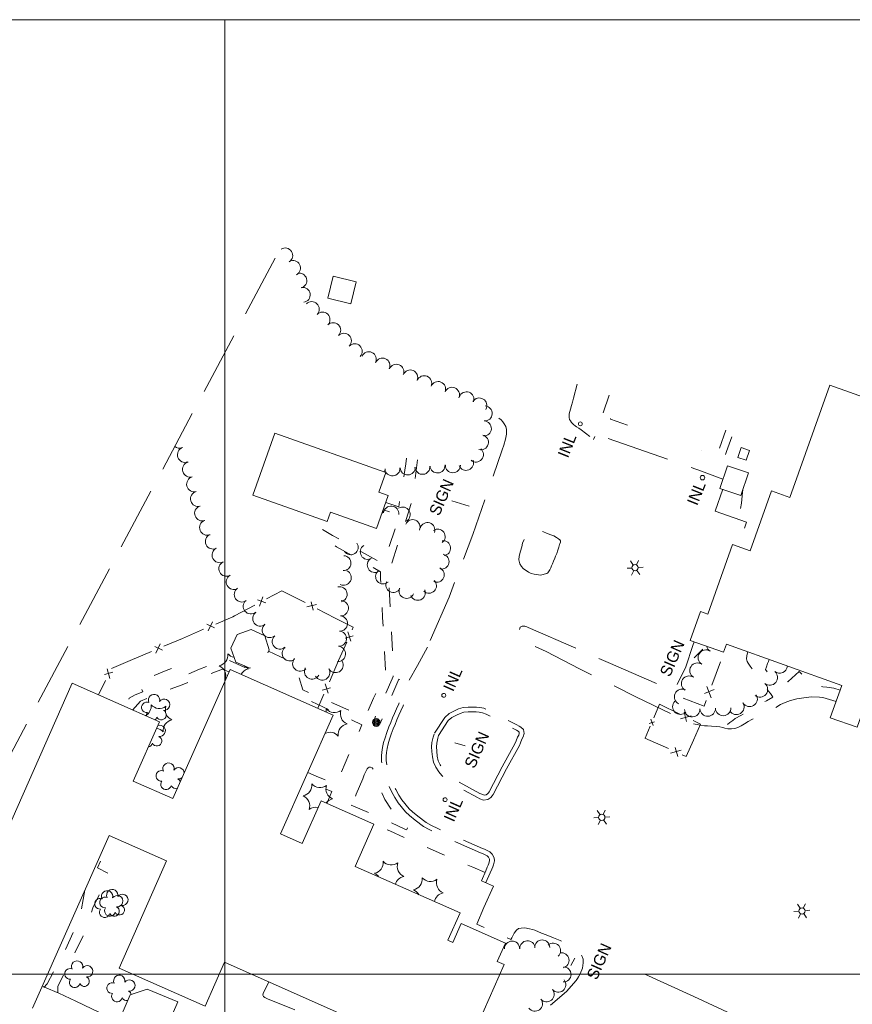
# Model space of a CAD drawing. Header units: feet. Extents: x 386237 to 388503, y 96958 to 98533.
# Tile 10 of 15: x 386893 to 387329, y 97984 to 98500. Entities that reach past the tile are written whole.
import ezdxf
from ezdxf.enums import TextEntityAlignment as Align

# ---------------------------------------------------------------- set-up
doc = ezdxf.new("R2010")
doc.units = ezdxf.units.FT
doc.header["$MEASUREMENT"] = 0
doc.linetypes.add('DGN Style 3', pattern=[46.134438, 32.95317, -13.181268])
doc.linetypes.add('DGN Style 5', pattern=[23.067219, 9.885951, -13.181268])
for name, color, linetype, lineweight in [('E_DWY', 3, 'DGN Style 3', 0), ('E_LAND_Vegetation', 20, 'Continuous', 0), ('E_MAP_GridLines', 150, 'Continuous', 0), ('E_MAP_Limits', 20, 'DGN Style 3', 0), ('E_MISCPROP', 43, 'Continuous', 0), ('E_MISCPROP_HvyDash', 230, 'DGN Style 3', 13), ('E_MISCPROP_HvyLine', 230, 'Continuous', 13), ('E_MISCPROP_Railing', 43, 'Continuous', 0), ('E_PATH_Sidewalk', 3, 'DGN Style 5', 0)]:
    doc.layers.add(name, color=color, linetype=linetype, lineweight=lineweight)
doc.styles.add('Style-IGR_FONT_0', font='IGR_FONT_0.shx')

# ---------------------------------------------------------------- blocks, each defined once
blk = doc.blocks.new('INL_8')
at = {"layer": 'E_MISCPROP_Railing', "color": 43, "linetype": 'Continuous', "lineweight": 0, "style": 'Style-IGR_FONT_0'}
blk.add_text('INL', height=6, rotation=0.0001, dxfattribs=at).set_placement((-5.74, -3.01))
blk = doc.blocks.new('SIGN')
at = {"layer": 'E_MISCPROP', "color": 1, "linetype": 'Continuous', "lineweight": 0, "style": 'Style-IGR_FONT_0'}
blk.add_text('SIGN', height=6, rotation=0.0001, dxfattribs=at).set_placement((-9.61, -0.01), align=Align.MIDDLE_LEFT)
blk = doc.blocks.new('POLE_1')
at = {"layer": 'E_MISCPROP', "color": 1, "linetype": 'Continuous', "lineweight": 0}
for centre, radius in [((-0.01, 0.02), 2.02), ((-0.01, 0.03), 1.52), ((0, -0.01), 1.01), ((0, 0), 0.502)]:
    blk.add_circle(centre, radius, dxfattribs=at)
blk = doc.blocks.new('LTP')
at = {"layer": 'E_MISCPROP', "color": 1, "linetype": 'Continuous', "lineweight": 0}
for p, q in [((-1.63, 0.07), (-4.24, 0.14)), ((-0.8, 1.43), (-2, 3.73)), ((0.9, 1.42), (2.27, 3.65)), ((-0.88, -1.42), (-2.24, -3.61)), ((0.76, -1.47), (2, -3.65)), ((1.64, -0.02), (4.16, -0.09))]:
    blk.add_line(p, q, dxfattribs=at)
blk.add_circle((0, 0), 1.64, dxfattribs=at)
blk = doc.blocks.new('SIGN_2')
at = {"layer": 'E_MISCPROP', "color": 1, "linetype": 'Continuous', "lineweight": 0, "style": 'Style-IGR_FONT_0'}
blk.add_text('SIGN', height=6, rotation=0.0001, dxfattribs=at).set_placement((-9.61, -0.01), align=Align.MIDDLE_LEFT)
blk = doc.blocks.new('INL_9')
at = {"layer": 'E_MISCPROP_Railing', "color": 43, "linetype": 'Continuous', "lineweight": 0, "style": 'Style-IGR_FONT_0'}
blk.add_text('INL', height=6, rotation=0.0001, dxfattribs=at).set_placement((-5.74, -3.01))
blk = doc.blocks.new('TREE')
at = {"layer": 'E_LAND_Vegetation', "color": 94, "linetype": 'Continuous', "lineweight": 0}
for centre, radius, start, end in [((-1.47, 4.28), 2.78, 1.3946, 209.1676), ((3.57, 2.42), 2.97, 278.4237, 139.6576), ((-4.47, 0.2), 2.78, 78.0716, 279.0827), ((-2.01, -4.2), 2.61, 140.7798, 358.7124), ((3.46, -3.43), 2.97, 196.0745, 79.0478)]:
    blk.add_arc(centre, radius, start, end, dxfattribs=at)
blk = doc.blocks.new('SIGN_8')
at = {"layer": 'E_MISCPROP', "color": 1, "linetype": 'Continuous', "lineweight": 0, "style": 'Style-IGR_FONT_0'}
blk.add_text('SIGN', height=6, rotation=0.0001, dxfattribs=at).set_placement((-9.6, -0.01), align=Align.MIDDLE_LEFT)

msp = doc.modelspace()

# ---------------------------------------------------------------- linework, layer by layer
at = {"layer": 'E_DWY', "color": 2, "linetype": 'DGN Style 3', "lineweight": 0, "flags": 128}
for points in [[(387184.85, 98308.98), (387182.84, 98301.77), (387182.27, 98299.6), (387181.78, 98297.86), (387181.26, 98296), (387180.9, 98294.74), (387180.66, 98293.45), (387180.58, 98292.44), (387180.6, 98291.55), (387180.84, 98290.58), (387181.29, 98289.75), (387181.9, 98288.99), (387182.83, 98287.9), (387183.69, 98287.18), (387184.39, 98286.69), (387185.62, 98285.94), (387186.91, 98285.04), (387193.65, 98279.8), (387197.76, 98278.11), (387198.8, 98281.42), (387249.94, 98263.41), (387261.22, 98259.23)], [(387143.69, 98291.28), (387144.94, 98290.28), (387145.86, 98289.29), (387146.6, 98288.25), (387147.33, 98286.83), (387147.69, 98285.31), (387147.68, 98282.92), (387147.17, 98280.28), (387146.27, 98277.03), (387145.53, 98274.71), (387130.15, 98230.2), (387117.65, 98197.41), (387106.34, 98171.31)], [(387261.09, 98253.96), (387257.15, 98242.58), (387273.6, 98236.82), (387269.04, 98223.99)], [(387165.6, 98208.97), (387168.95, 98209.77), (387169.49, 98210.26), (387170.43, 98211.81), (387170.97, 98212.83), (387171.39, 98213.79), (387171.86, 98214.9), (387172.43, 98216.36), (387173.03, 98217.8), (387173.48, 98218.87), (387174.06, 98220.39), (387174.65, 98222), (387175.14, 98223.66), (387175.56, 98224.96), (387175.74, 98225.42), (387176.04, 98226.29), (387175.98, 98226.9), (387175.66, 98227.43), (387175.03, 98228.06), (387174.03, 98228.73), (387172.58, 98229.53), (387171.03, 98230.19), (387168.69, 98231.06), (387167.09, 98231.69), (387166.02, 98232.13), (387164.76, 98232.66), (387163.74, 98233.06), (387162.53, 98233.47), (387161.73, 98233.55), (387161.12, 98233.41), (387160.38, 98233.11), (387159.82, 98232.73), (387159.35, 98232.26), (387158.94, 98231.76), (387156.08, 98225.67)], [(387156.08, 98225.67), (387155.71, 98223.86), (387155.07, 98221.51), (387154.45, 98218.96), (387154.24, 98217.09), (387154.75, 98214.97), (387155.61, 98213.6), (387156.44, 98212.55), (387159.27, 98210.5), (387160.59, 98209.91), (387162.24, 98209.44), (387165.6, 98208.97)], [(387320.5, 98142.83), (387313.54, 98144.86), (387311.77, 98144.97), (387307.49, 98145.22), (387303.57, 98144.73), (387299.95, 98144.18), (387296.66, 98143.25), (387293.91, 98142.24), (387291.42, 98141.22), (387288.89, 98139.54), (387286.36, 98138.25), (387283.7, 98136.85), (387281.07, 98135.79), (387278.58, 98134.52), (387276.44, 98133.38), (387274.4, 98132.26), (387272.56, 98131.06), (387270.7, 98130.03), (387269.02, 98129.19), (387267.47, 98128.66), (387265.64, 98128.45), (387264.24, 98128.5), (387263.73, 98128.49), (387262.29, 98128.78), (387261.11, 98129.14), (387259.64, 98129.57), (387257.65, 98129.73), (387255.26, 98129.9), (387253.2, 98130.09), (387251.56, 98130.12), (387249.21, 98130.3), (387247.66, 98130.66), (387246.58, 98130.88), (387245.04, 98131.29), (387244.27, 98131.51), (387215.6, 98145.26), (387186.03, 98159.91), (387168.6, 98168.92), (387160.7, 98172.58), (387157.38, 98174.48), (387155.81, 98175.93), (387155, 98177.49), (387154.57, 98178.61), (387154.46, 98180.31), (387154.91, 98181.77), (387156.02, 98182.27), (387157.36, 98182.18), (387158.36, 98181.83), (387159.12, 98181.55), (387201.12, 98163.18), (387227.36, 98151.72), (387235.58, 98148.96), (387236.14, 98149.3), (387236.57, 98150.3), (387241.75, 98161.02), (387245.42, 98172.11), (387246.19, 98174.04)], [(387106.34, 98171.31), (387101, 98161.61), (387096.69, 98153.9)], [(387134.56, 98048.9), (387136.84, 98053.98), (387137.67, 98055.9), (387138.19, 98057.11), (387138.55, 98057.99), (387138.91, 98059.48), (387138.84, 98060.13), (387138.26, 98061.27), (387137.57, 98061.95), (387136.53, 98062.47), (387135.2, 98063.06), (387134.14, 98063.52), (387122.54, 98068.6), (387110.61, 98073.97), (387107.28, 98075.64), (387104.27, 98077.37), (387099.81, 98080.64), (387096.82, 98083), (387094.8, 98084.91), (387090.88, 98089.73), (387089.13, 98092.52), (387087.46, 98095.58), (387085.65, 98099.27), (387084.36, 98102.53), (387083.41, 98105.36), (387082.77, 98108.47), (387082.22, 98111.54), (387082.15, 98114.23), (387082.32, 98116.31), (387082.72, 98118.67), (387083.29, 98121.25), (387084.07, 98123.77), (387084.96, 98126.48), (387086.06, 98129.47), (387087.04, 98131.74), (387088.03, 98134.21), (387089.02, 98136.55), (387090.13, 98138.99), (387091.22, 98141.48), (387092.2, 98143.69), (387093.37, 98146.13), (387094.43, 98148.57), (387095.72, 98151.61), (387096.69, 98153.9)], [(387136.85, 98047.88), (387139.12, 98052.97), (387139.97, 98054.91), (387140.5, 98056.14), (387140.94, 98057.22), (387141.44, 98059.32), (387141.28, 98060.84), (387140.3, 98062.77), (387139.04, 98064), (387137.6, 98064.73), (387136.2, 98065.35), (387135.15, 98065.81), (387123.55, 98070.88), (387111.68, 98076.23), (387108.46, 98077.84), (387105.63, 98079.47), (387101.33, 98082.63), (387098.46, 98084.9), (387096.64, 98086.62), (387092.91, 98091.19), (387091.29, 98093.78), (387089.67, 98096.73), (387087.94, 98100.28), (387086.71, 98103.39), (387085.83, 98106.01), (387085.22, 98108.94), (387084.72, 98111.8), (387084.65, 98114.16), (387084.8, 98116), (387085.17, 98118.19), (387085.71, 98120.61), (387086.46, 98123), (387087.32, 98125.66), (387088.38, 98128.53), (387089.35, 98130.78), (387090.34, 98133.26), (387091.31, 98135.55), (387092.41, 98137.97), (387093.51, 98140.47), (387094.47, 98142.64), (387095.64, 98145.09), (387096.73, 98147.58), (387098.02, 98150.64), (387098.99, 98152.93)], [(387110.05, 98126.25), (387115.33, 98134.43), (387117.62, 98136.49), (387120.46, 98137.91), (387122.6, 98138.89), (387124.98, 98139.63), (387127.6, 98139.83), (387129.67, 98139.87), (387131.93, 98139.86), (387133.79, 98139.63), (387135.87, 98139.24), (387138.1, 98138.42), (387139.97, 98137.45), (387153.14, 98130.5), (387154.31, 98129.87), (387155.32, 98129.26), (387156.64, 98128.06), (387157, 98125.94), (387156.5, 98124.21), (387155.86, 98123), (387155.12, 98121.16), (387154.53, 98119.79), (387147.73, 98107.42)], [(387112.16, 98124.9), (387117.25, 98132.8), (387119.04, 98134.4), (387121.54, 98135.65), (387123.5, 98136.55), (387125.45, 98137.16), (387127.72, 98137.33), (387129.69, 98137.37), (387131.77, 98137.36), (387133.41, 98137.16), (387135.21, 98136.82), (387137.09, 98136.13), (387138.82, 98135.24), (387151.96, 98128.3), (387153.07, 98127.7), (387153.82, 98127.25), (387154.32, 98126.79), (387154.44, 98126.09), (387154.17, 98125.15), (387153.59, 98124.05), (387152.81, 98122.12), (387152.28, 98120.89), (387145.54, 98108.62)], [(387147.76, 98107.47), (387140.79, 98094.11), (387140.23, 98093.35), (387139.55, 98092.5), (387137.98, 98091.44), (387135.71, 98091.07), (387133.8, 98091.86), (387132.61, 98092.42), (387120.71, 98098.85), (387115.46, 98102.36), (387113.83, 98103.99), (387112.22, 98105.88), (387110.73, 98108.45), (387109.5, 98110.92), (387108.95, 98113.74), (387108.65, 98116.61), (387108.5, 98118.96), (387108.68, 98121.37), (387109.31, 98124.18), (387109.77, 98125.65)], [(387145.54, 98108.62), (387138.66, 98095.44), (387138.24, 98094.87), (387137.84, 98094.36), (387137.04, 98093.82), (387136.01, 98093.65), (387134.81, 98094.15), (387133.74, 98094.66), (387122, 98101), (387117.05, 98104.3), (387115.67, 98105.69), (387114.27, 98107.33), (387112.94, 98109.63), (387111.89, 98111.73), (387111.43, 98114.11), (387111.14, 98116.83), (387111, 98118.95), (387111.16, 98121), (387111.73, 98123.53), (387112.16, 98124.9)], [(387134.66, 98048.86), (387140.93, 98046.11), (387135.83, 98034.84), (387132.19, 98026.08), (387150, 98018.13), (387150.47, 98018.99), (387151.82, 98021.38), (387152.98, 98023.01), (387154.03, 98023.83), (387155.47, 98024.07), (387157.31, 98024.14), (387159.72, 98023.72), (387161.39, 98023.32), (387162.58, 98023.01), (387166.15, 98021.43), (387168.62, 98020.48), (387172.46, 98018.95), (387175.92, 98017.48), (387178.93, 98016.24), (387182.32, 98014.67), (387184.32, 98013.46), (387185.87, 98011.76), (387187.38, 98009.26), (387187.9, 98007.77), (387187.95, 98005.79), (387187.53, 98003.03), (387186.3, 98000.02), (387185.52, 97998.59), (387184.98, 97997.73), (387184.2, 97996.61), (387179.2, 97990.81), (387159.24, 97973.63), (387153.2, 97968.33), (387146.67, 97963.73), (387137.67, 97957.53), (387128.67, 97951.67), (387126.03, 97950.39), (387124.55, 97950), (387122.76, 97949.5), (387120.81, 97949.19), (387119.43, 97949.18), (387118.49, 97949.22), (387117.03, 97949.19), (387114.5, 97949.57), (387112.22, 97950.03), (387111.22, 97950.39), (387110.28, 97950.61), (387109.41, 97950.89), (387108.1, 97951.24), (387107.43, 97951.46), (387067.14, 97968.74), (387022.53, 97987.08), (387021.14, 97987.7), (387020.39, 97988.27), (387020.09, 97988.97), (387020.2, 97989.81), (387023.08, 97995.87)], [(386904.48, 97993.67), (386905.59, 97993.19), (386913.03, 97989.92), (386921.89, 97985.76), (386930.32, 97981.74), (386935.1, 97979.63), (386936.21, 97979.12), (386937.48, 97978.5), (386944.44, 97975.25)]]:
    msp.add_lwpolyline(points, dxfattribs=at)
at = {"layer": 'E_LAND_Vegetation', "color": 94, "linetype": 'Continuous', "lineweight": 0}
for centre, radius, start, end in [((387031.72, 98376.45), 3.94, 302.0237, 122.0083), ((387035.81, 98369.89), 3.94, 297.7518, 117.7365), ((387039.14, 98363.28), 3.94, 284.6967, 104.6813), ((387040.89, 98355.84), 3.94, 278.0475, 98.0322), ((387045.63, 98348.38), 3.94, 315.5177, 135.5024), ((387051.26, 98342.85), 3.94, 315.5177, 135.5024), ((387056.89, 98337.32), 3.94, 315.5177, 135.5024), ((387062.52, 98331.79), 3.94, 315.5177, 135.5024), ((387068.14, 98326.26), 3.94, 315.5177, 135.5024), ((387075.56, 98322.09), 3.94, 335.1177, 155.1024), ((387082.73, 98318.78), 3.94, 335.3012, 155.2859), ((387090.01, 98315.55), 3.94, 337.4843, 157.469), ((387097.3, 98312.53), 3.94, 337.4843, 157.469), ((387104.59, 98309.51), 3.94, 337.4843, 157.469), ((387111.87, 98306.49), 3.94, 337.4843, 157.469), ((387119.16, 98303.46), 3.94, 337.4843, 157.469), ((387126.76, 98301.1), 3.94, 339.8746, 159.8592), ((387133.49, 98297.88), 3.94, 328.9263, 148.911), ((387136.32, 98293.71), 3.94, 266.7515, 86.7362), ((387135.87, 98285.83), 3.94, 266.7515, 86.7362), ((387134.34, 98278.59), 3.94, 254.273, 74.2577), ((386976.17, 98279.54), 4, 233.5106, 292.6822), ((386979.25, 98272.07), 4, 110.2486, 290.2333), ((387131.69, 98272.18), 3.94, 229.891, 49.8757), ((386981.9, 98264.37), 4, 106.3265, 286.3112), ((387126.56, 98267.79), 3.94, 200.9588, 20.9435), ((387080.13, 98264.27), 3.94, 341.3786, 4.0035), ((387087.98, 98264.91), 3.94, 184.5001, 4.4848), ((387095.92, 98265.39), 3.94, 182.4053, 2.3899), ((387103.69, 98265.73), 3.94, 185.697, 5.6816), ((387111.59, 98266.43), 3.94, 184.2228, 4.2075), ((387119.63, 98266.54), 3.94, 179.9407, 359.9253), ((386984.06, 98256.62), 4, 104.8523, 284.837), ((386986.13, 98248.94), 4, 105.891, 285.8757), ((386988.26, 98241.42), 4, 110.7895, 290.7742), ((387078.94, 98242.95), 4, 338.8313, 355.4893), ((387087.28, 98241.19), 4, 353.9117, 173.8964), ((387093.24, 98240.69), 4, 300.6656, 120.6503), ((386990.87, 98233.88), 4, 111.3972, 291.3819), ((387098.52, 98234.15), 3.91, 337.2003, 157.185), ((387106.29, 98232.6), 3.91, 341.4984, 161.4831), ((387111.67, 98229.2), 3.91, 305.4067, 125.3914), ((386993.86, 98226.66), 4, 116.1302, 296.1149), ((387114.53, 98223.13), 3.91, 277.0043, 96.989), ((386997.38, 98219.5), 4, 116.6562, 296.6408), ((387066.07, 98223.59), 3.91, 214.0192, 34.0039), ((387074.99, 98221.15), 3.91, 121.4417, 301.4263), ((387000.97, 98212.36), 4, 116.6561, 296.6408), ((387062.28, 98215.27), 3.91, 267.1395, 87.1242), ((387078.66, 98214.27), 3.91, 121.6993, 301.6839), ((387113.74, 98216.1), 3.91, 257.7997, 77.7843), ((387062.36, 98207.68), 4, 243.7157, 63.7004), ((387083.03, 98208.26), 3.91, 131.8512, 311.8358), ((387111.21, 98209.17), 3.91, 245.8016, 65.7863), ((387004.8, 98205.45), 4, 119.2068, 299.1915), ((387088.39, 98203.81), 3.91, 152.4304, 332.4151), ((387107.12, 98203.44), 3.91, 225.9086, 45.8933), ((387009.04, 98198.9), 4, 124.5486, 304.5333), ((387060.2, 98198.93), 4, 282.9881, 102.9728), ((387095.31, 98200.71), 3.91, 158.4304, 338.415), ((387101.26, 98199.74), 3.91, 202.4576, 22.4423), ((387013.73, 98192.65), 4, 129.2949, 309.2796), ((387060.89, 98191.66), 4, 266.4348, 86.4195), ((387018.71, 98186.29), 4, 126.9721, 306.9568), ((387060.39, 98183.68), 4, 266.4348, 86.4195), ((387023.71, 98180.22), 4, 130.5195, 310.5042), ((387059.89, 98175.7), 4, 266.4348, 86.4195), ((387028.93, 98174.19), 4, 130.9443, 310.9289), ((387034.14, 98168), 4, 128.3747, 308.3594), ((387059.39, 98167.71), 4, 266.4348, 86.4195), ((387252.27, 98165.77), 4.06, 57.3478, 237.3325), ((387256.65, 98172.61), 4.06, 192.6439, 237.3325), ((386995.94, 98167.13), 5.72, 281.1976, 6.9625), ((387005.93, 98171.59), 5.72, 221.1976, 259.494), ((387039.61, 98162.66), 4, 137.594, 317.5787), ((386994.81, 98156.24), 5.72, 341.1976, 66.9625), ((387013.66, 98154.29), 5.72, 101.1976, 151.3267), ((387014.79, 98165.17), 5.72, 220.9314, 246.9625), ((387045.8, 98158.51), 4, 151.6968, 331.6815), ((387051.18, 98158), 4, 209.1067, 29.0914), ((387058.17, 98161.89), 4, 209.1067, 29.0914), ((387247.89, 98158.94), 4.06, 57.3479, 237.3325), ((387290.93, 98161.63), 4.06, 230.509, 356.0294), ((387003.67, 98149.82), 5.72, 120.8431, 126.9625), ((387243.51, 98152.1), 4.06, 57.3478, 237.3325), ((387285.77, 98155.36), 4.06, 230.509, 50.4937), ((387239.84, 98145.18), 4.06, 64.9153, 244.8999), ((387280.61, 98149.1), 4.06, 230.509, 50.4937), ((386962.97, 98143.56), 2.97, 344.41, 205.6438), ((386968.27, 98141.08), 2.97, 262.0608, 145.034), ((387275.19, 98144.17), 4.06, 211.3403, 31.325), ((386959.22, 98139.71), 2.78, 67.3809, 275.1538), ((386955.76, 98140.37), 5.72, 297.9716, 6.9625), ((386965.75, 98144.84), 5.72, 221.1976, 306.9625), ((386974.61, 98138.42), 5.72, 161.1976, 246.9625), ((387047.53, 98138.24), 5.72, 350.6563, 6.9625), ((387057.52, 98142.7), 5.72, 221.1976, 306.9625), ((387238.91, 98140.1), 4.06, 135.448, 315.4327), ((387245.11, 98138.8), 4.06, 182.1486, 2.1333), ((387253.22, 98139.1), 4.06, 182.1486, 2.1333), ((387261.33, 98139.4), 4.06, 182.1486, 2.1333), ((387268.25, 98139.95), 4.06, 211.3403, 31.325), ((386961.72, 98135.31), 2.78, 144.0579, 184.4382), ((386961.72, 98135.31), 2.78, 307.7769, 345.0689), ((386966.74, 98135.77), 2.61, 206.766, 64.6986), ((386973.48, 98127.54), 5.72, 101.1976, 186.9625), ((387066.38, 98136.28), 5.72, 161.1976, 246.9625), ((386963.49, 98123.07), 5.72, 41.1976, 81.8807), ((386965.94, 98127.42), 2.97, 262.0608, 109.2482), ((387065.25, 98125.4), 5.72, 101.1976, 186.9625), ((386964.41, 98122.12), 2.61, 206.766, 64.6986), ((387055.26, 98120.93), 5.72, 41.1976, 117.2844), ((386959.39, 98121.66), 2.78, 281.6248, 345.0689), ((386970.53, 98107.64), 2.97, 344.41, 205.6438), ((386975.83, 98105.15), 2.97, 1.5187, 145.034), ((386966.78, 98103.79), 2.78, 67.3809, 275.1538), ((386975.83, 98105.15), 2.97, 262.0608, 310.6981), ((386974.3, 98099.85), 2.61, 18.3348, 64.6986), ((386969.28, 98099.39), 2.78, 144.0579, 345.0689), ((386974.3, 98099.85), 2.61, 206.766, 293.882), ((387039.97, 98098.97), 5.72, 281.1976, 6.9625), ((387049.96, 98103.43), 5.72, 221.1976, 306.9625), ((387058.83, 98097.01), 5.72, 161.1976, 246.9625), ((387038.85, 98088.08), 5.72, 341.1976, 66.9625), ((387047.71, 98081.67), 5.72, 76.4616, 126.9625), ((387057.7, 98086.13), 5.72, 101.1976, 142.5713), ((387077.35, 98058.37), 5.72, 281.1976, 6.9625), ((387087.34, 98062.84), 5.72, 221.1976, 306.9625), ((387096.2, 98056.42), 5.72, 161.1976, 246.9625), ((387076.22, 98047.49), 5.72, 35.2361, 66.9625), ((387095.07, 98045.53), 5.72, 101.1976, 165.502), ((387097.87, 98049.73), 5.72, 281.1976, 6.9625), ((387107.86, 98054.19), 5.72, 221.1976, 306.9625), ((387116.72, 98047.78), 5.72, 161.1976, 246.9625), ((387096.74, 98038.85), 5.72, 27.9862, 66.9625), ((387115.59, 98036.89), 5.72, 101.1976, 169.6901), ((387142.71, 98013.3), 3.96, 359.7566, 19.2798), ((387150.67, 98013.3), 3.96, 0.8309, 180.8155), ((387158.72, 98013.49), 3.96, 4.4398, 184.4245), ((387166.5, 98013.89), 3.96, 1.0999, 181.0846), ((387172.17, 98012.23), 3.96, 312.0487, 132.0334), ((387176.62, 98007.16), 3.96, 281.1422, 101.1269), ((386944.75, 97996.46), 2.97, 344.41, 205.6438), ((387177.62, 97999.8), 3.96, 268.3764, 88.3611), ((386941.01, 97992.61), 2.78, 67.3809, 275.1538), ((386950.06, 97993.98), 2.97, 262.0608, 145.034), ((387174.86, 97994.41), 3.96, 219.2702, 39.2549), ((386943.51, 97988.21), 2.78, 144.0579, 345.0689), ((386948.53, 97988.67), 2.61, 14.3964, 64.6986), ((387168.74, 97989.37), 3.96, 219.5908, 39.5754), ((386948.53, 97988.67), 2.61, 206.766, 283.2557), ((387162.66, 97984.49), 3.96, 216.1245, 36.1092)]:
    msp.add_arc(centre, radius, start, end, dxfattribs=at)
at = {"layer": 'E_MAP_GridLines', "color": 213, "linetype": 'Continuous', "lineweight": 0}
for p, q in [((386500, 98500), (388500, 98500)), ((387000, 97000), (387000, 98500)), ((386500, 98000), (388500, 98000))]:
    msp.add_line(p, q, dxfattribs=at)
at = {"layer": 'E_MAP_Limits', "color": 3, "linetype": 'DGN Style 3', "lineweight": 0, "flags": 128}
msp.add_lwpolyline([(387026.48, 98375), (386581.41, 97541.5)], dxfattribs=at)
at = {"layer": 'E_MISCPROP', "color": 1, "linetype": 'Continuous', "lineweight": 0}
for p, q in [((387128.13, 98245.16), (387119.05, 98247.99)), ((387250.75, 98170.24), (387246.21, 98165.68)), ((387126.04, 98119.48), (387120.59, 98121.12)), ((387181.42, 98004.4), (387181.43, 98004.43)), ((387181.43, 98004.43), (387183.5, 98008.31))]:
    msp.add_line(p, q, dxfattribs=at)
at = {"layer": 'E_MISCPROP_HvyDash', "color": 230, "linetype": 'DGN Style 3', "lineweight": 13, "flags": 128}
msp.add_lwpolyline([(387003.22, 98170.75), (387006.53, 98177.97), (387013.88, 98180.45), (387020.97, 98177.25), (387023.34, 98169.91), (387020.19, 98162.74), (387013.21, 98160.3), (387005.8, 98163.33)], close=True, dxfattribs=at)
at = {"layer": 'E_MISCPROP_HvyLine', "color": 230, "linetype": 'Continuous', "lineweight": 13, "flags": 128}
for points in [[(387056.93, 98365.63), (387069.01, 98362.65), (387066.17, 98351.12), (387054.09, 98354.1)], [(387317.23, 98308.57), (387378.58, 98286.69), (387357.63, 98227.98), (387365.71, 98225.09), (387331.52, 98129.26), (387317.45, 98134.28), (387323.48, 98151.18), (387263.03, 98172.75), (387261.53, 98168.56), (387244.1, 98174.78), (387249.5, 98189.93), (387253.25, 98188.59), (387266.23, 98224.99), (387275.42, 98221.71), (387286.65, 98253.17), (387296.24, 98249.74)], [(387053.73, 98237.01), (387014.79, 98250.86), (387026.38, 98283.45), (387084.56, 98262.76), (387080.89, 98252.42), (387085.78, 98250.68), (387079.65, 98233.43), (387055.51, 98242.02)], [(387269.02, 98270.59), (387273.35, 98269.16), (387275.07, 98274.37), (387270.74, 98275.8)], [(387259.63, 98254.45), (387270.66, 98250.78), (387274.6, 98262.65), (387263.57, 98266.31)], [(386942.88, 97971.63), (386965.34, 97961.99), (386975.39, 97985.48), (386959.38, 97992.15), (386950.41, 97989.1)]]:
    msp.add_lwpolyline(points, close=True, dxfattribs=at)
msp.add_lwpolyline([(386899.33, 97982.04), (386939.47, 98072.65), (386969.53, 98059.33), (386944.64, 98003.14), (386989.7, 97983.18), (386999.87, 98006.15), (387122.96, 97951.63), (387146.59, 98004.98), (387142.91, 98006.61), (387147.17, 98016.23), (387123.93, 98026.52), (387119.54, 98016.6), (387117.05, 98017.7), (387123.37, 98031.98), (387068.41, 98056.32), (387078.24, 98078.5), (387050.6, 98090.74), (387040.69, 98068.36), (387029.33, 98073.4), (387056.9, 98135.66), (387002.88, 98159.59), (386972.89, 98091.89), (386952.06, 98101.12), (386965.77, 98132.07), (386920.04, 98152.33), (386857.32, 98010.72)], dxfattribs=at)
at = {"layer": 'E_MISCPROP_Railing', "color": 43, "linetype": 'Continuous', "lineweight": 0}
for p, q in [((387021.52, 98194.54), (387017.29, 98196.11)), ((387020.04, 98197.67), (387018.18, 98192.75)), ((387046.42, 98190.6), (387045.31, 98194.97)), ((387048.16, 98193.59), (387043.05, 98192.32)), ((386994.74, 98181.33), (386990.66, 98183.27)), ((386993.55, 98184.58), (386991.26, 98179.84)), ((387063.11, 98175.89), (387067.41, 98177.27)), ((387066.21, 98174.34), (387064.63, 98179.36)), ((386967.38, 98169.66), (386963.3, 98171.6)), ((386966.19, 98172.91), (386963.9, 98168.17)), ((386938.33, 98159.87), (386939.72, 98154.8)), ((386941.37, 98158.21), (386937.02, 98156.99)), ((387051.18, 98148.65), (387055.48, 98150.02)), ((387054.27, 98147.09), (387052.7, 98152.11)), ((387256.67, 98149.02), (387251.47, 98147.03)), ((387252.75, 98150.72), (387255.04, 98144.64)), ((387224.55, 98130.21), (387223.49, 98133.48)), ((387238.98, 98133.74), (387244.64, 98135.25)), ((387240.85, 98137.11), (387242.18, 98132.27)), ((387222.52, 98131.21), (387225.32, 98132.12)), ((387237.59, 98113.92), (387236.1, 98118.71)), ((387239.35, 98117.35), (387233.75, 98115.64))]:
    msp.add_line(p, q, dxfattribs=at)
at = {"layer": 'E_MISCPROP_Railing', "color": 43, "linetype": 'Continuous', "lineweight": 0, "flags": 128}
for points in [[(387031.4, 98200.09), (387029.91, 98200.85), (387022.01, 98196.62)], [(387042.16, 98194.58), (387031.4, 98200.09)], [(387015.82, 98193.3), (387005.16, 98187.6)], [(387057.88, 98186.53), (387048.41, 98191.38)], [(387005.16, 98187.6), (387004.34, 98187.16), (386995.42, 98183.36)], [(387066.83, 98180.38), (387067.39, 98181.67), (387057.88, 98186.53)], [(386988.95, 98180.6), (386977.84, 98175.86)], [(386977.84, 98175.86), (386968.06, 98171.69)], [(387059.74, 98164.21), (387064.01, 98173.95)], [(386950.47, 98164.19), (386940.7, 98160.02)], [(386961.59, 98168.93), (386950.47, 98164.19)], [(387054.89, 98153.14), (387059.74, 98164.21)], [(387260.01, 98163.63), (387255.43, 98151.35)], [(386937.48, 98153.85), (386933.8, 98146.23)], [(387048.8, 98139.24), (387052.07, 98146.7)], [(387252.4, 98143.23), (387251.32, 98140.32), (387240.3, 98144.55)], [(387224.92, 98134.16), (387228.03, 98141.41)], [(387228.03, 98141.41), (387238.65, 98136.2)], [(387220.38, 98123.56), (387223.11, 98129.94)], [(387245.67, 98132.76), (387249.53, 98130.87), (387245.8, 98122.53)], [(387232.62, 98118.09), (387220.35, 98123.58)], [(387245.8, 98122.53), (387241.95, 98113.92), (387239.76, 98114.9)]]:
    msp.add_lwpolyline(points, dxfattribs=at)
at = {"layer": 'E_MISCPROP_Railing', "color": 43, "linetype": 'Continuous', "lineweight": 13, "flags": 128}
msp.add_lwpolyline([(387220.33, 97999.96), (387246.02, 97988.2), (387285.75, 97969.66), (387323.21, 97952.17)], dxfattribs=at)
at = {"layer": 'E_MISCPROP_Railing', "color": 43, "linetype": 'Continuous', "lineweight": 0}
for centre, radius in [((387186.46, 98288.27), 1.03), ((387250.47, 98260.04), 1.19), ((387114.86, 98146), 1.03), ((387115.56, 98091.34), 1.03)]:
    msp.add_circle(centre, radius, dxfattribs=at)
at = {"layer": 'E_PATH_Sidewalk', "color": 2, "linetype": 'DGN Style 5', "lineweight": 0, "flags": 128}
for points in [[(387201.51, 98303.36), (387198.4, 98293.95), (387195.94, 98287.26), (387194.43, 98282.25), (387193.32, 98280.06)], [(387211.17, 98287.56), (387202.21, 98290.64), (387202.97, 98292.89), (387204.56, 98297.19), (387206.26, 98302.32)], [(387262.65, 98284.86), (387257.92, 98271.19), (387251.91, 98273.33), (387249.85, 98274.2)], [(387265.81, 98281.45), (387263.15, 98273.78), (387261.58, 98269.29), (387260.09, 98264.97), (387258.35, 98260.29)], [(387101.14, 98269.38), (387099.86, 98259.46), (387098.57, 98250.29), (387098.08, 98247.71), (387097.43, 98245.44), (387096.51, 98242.58), (387086.35, 98211.41), (387085.96, 98206.03), (387087.15, 98185.98), (387088.36, 98162.77), (387088.48, 98156.98), (387088.31, 98155.85), (387087.82, 98154.62), (387080.84, 98139.21), (387077.96, 98132.2), (387081.41, 98130.85), (387083.87, 98137.45), (387091.3, 98154.49), (387091.32, 98154.48), (387096.54, 98153.56)], [(387084.48, 98247.02), (387087.06, 98246.14), (387091.26, 98244.84), (387092.45, 98251.93), (387094.49, 98263.94), (387094.97, 98267.24), (387095.29, 98270.19)], [(387271.62, 98253.68), (387271.47, 98252.46), (387270.87, 98246.69), (387269.51, 98238.25)], [(387051.3, 98232.84), (387056.61, 98229.77), (387083.06, 98214.84), (387091.83, 98240.28), (387083.13, 98243.22)], [(387023.01, 98169.17), (387036.99, 98162.47), (387040.91, 98148.87), (387073.66, 98134.52), (387078.06, 98144.52), (387084.31, 98158.85), (387084.32, 98158.86), (387083.72, 98170.88), (387082.82, 98186.78), (387081.68, 98206.99), (387081.67, 98210.79), (387058.56, 98223.86), (387048.36, 98229.9)], [(387011.62, 98160.95), (387010.54, 98160.59), (387000.66, 98165.16), (386986.75, 98159.64), (386979.09, 98156.47), (386976.84, 98161.9), (386969.4, 98159.04), (386954.86, 98153.2), (386957.15, 98147.88), (386953.14, 98146.31), (386949.95, 98144.55), (386947.62, 98140.11)], [(387274.31, 98168.72), (387274.13, 98168.22), (387273.75, 98166.65), (387273.62, 98165.12), (387273.84, 98163.74), (387274.43, 98162.84), (387275.5, 98161.3), (387276.54, 98159.91), (387277.93, 98158.2), (387279.4, 98156.3), (387280.8, 98154.3), (387282.22, 98152.18), (387283.76, 98150), (387285, 98148.38), (387286.12, 98146.91), (387286.9, 98145.86), (387287.37, 98145.06), (387283.97, 98143.1), (387278.53, 98140.27), (387274.22, 98137.7), (387270.51, 98135.41), (387267.69, 98133.79), (387266.35, 98132.8), (387264.83, 98131.74), (387263.29, 98130.56), (387261.55, 98129.01)], [(387322.59, 98148.67), (387319.3, 98149.74), (387315.71, 98150.36), (387313.61, 98150.55), (387311.74, 98150.68), (387310.63, 98150.72), (387309.94, 98150.68), (387309.02, 98150.58), (387306.43, 98153.15), (387301.19, 98158.44), (387295.37, 98153.33), (387295.22, 98153.17), (387290.19, 98153.66), (387287.81, 98153.6), (387286.14, 98156.08), (387283.51, 98159.59), (387284.02, 98160.99), (387284.65, 98162.72), (387285.13, 98163.82), (387285.47, 98164.74)], [(386951.64, 98138.33), (386955.95, 98142.98), (386962.69, 98145.87), (386977.8, 98151.6), (386987.43, 98155.39), (386998.88, 98159.8), (387002.33, 98158.33)], [(387043.56, 98105.54), (387047.93, 98103.73), (387058.32, 98099.46), (387071.96, 98130.59), (387065.52, 98133.64), (387057.48, 98137.07), (387039.15, 98145.8), (387036.84, 98144.54)], [(387066.36, 98088.55), (387080.39, 98082.47), (387094.4, 98075.98), (387095.16, 98075.62), (387095.54, 98075.7), (387095.75, 98076.03), (387095.83, 98076.54), (387095.71, 98077.32), (387095.11, 98078.06), (387093.5, 98079.45), (387090.83, 98081.97), (387087.38, 98086.27), (387084.04, 98091.48), (387082.02, 98095.6), (387080.3, 98099.6), (387079.18, 98102.97), (387078.87, 98104.62), (387078.24, 98106.43), (387077.8, 98107.39), (387077.37, 98107.98), (387076.44, 98108.37), (387075.68, 98108.34), (387075.19, 98108.06), (387074.77, 98107.58), (387074.46, 98107.09), (387074.13, 98106.47), (387073.69, 98105.47), (387073.21, 98104.38), (387072.57, 98102.73), (387072.37, 98102.29)], [(387072.38, 98102.31), (387068.97, 98094.19), (387066.36, 98088.55)], [(387053.61, 98089.41), (387056.16, 98095.58), (387047.97, 98099.23), (387043.94, 98100.74), (387041.83, 98101.63)], [(387136.49, 98053.2), (387130.15, 98055.93), (387118.09, 98061.16), (387101.89, 98068.06), (387094.12, 98071.5), (387086.63, 98074.94), (387079.76, 98077.92), (387078.23, 98078.48)], [(386912.46, 97990.17), (386912.45, 97991.84), (386912.58, 97993.55), (386912.81, 97994.33), (386916.64, 98001.66), (386920.92, 98009.94), (386925.78, 98020.04), (386928.39, 98027.05), (386930.91, 98034.71), (386939.59, 98052.5), (386933.4, 98055.69), (386938.98, 98068.43), (386937.82, 98068.93)], [(386926.74, 98043.93), (386924.81, 98033.64), (386921.42, 98023.47), (386916.11, 98011.98), (386906.95, 97994.9), (386905.24, 97992.92)]]:
    msp.add_lwpolyline(points, dxfattribs=at)

# ---------------------------------------------------------------- block references
at = {"layer": 'E_LAND_Vegetation', "color": 94, "linetype": 'Continuous', "lineweight": 0, "xscale": 0.999999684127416, "yscale": 0.999999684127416, "zscale": 0.999999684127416, "rotation": 65.98622979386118}
for p in [(386941.82, 98037.09), (386939.14, 98036.41), (386923.4, 97999.67)]:
    msp.add_blockref('TREE', p, dxfattribs=at)
at = {"layer": 'E_MISCPROP', "color": 1, "linetype": 'Continuous', "lineweight": 0}
for name, p, xscale, yscale, zscale, rotation in [('SIGN', (387113.54, 98249.61), 0.9999993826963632, 0.9999993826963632, 0.9999993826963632, 66.22405262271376), ('LTP', (387215.17, 98212.88), 0.9999993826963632, 0.9999993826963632, 0.9999993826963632, 66.22405262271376), ('SIGN_2', (387234.5, 98165.29), 0.9999993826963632, 0.9999993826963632, 0.9999993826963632, 66.22405262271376), ('POLE_1', (387079.47, 98131.79), 0.9999993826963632, 0.9999993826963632, 0.9999993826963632, 66.22405262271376), ('SIGN', (387132.08, 98117.28), 0.9999993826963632, 0.9999993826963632, 0.9999993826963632, 66.22405262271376), ('LTP', (387197.7, 98082.08), 0.9999993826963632, 0.9999993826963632, 0.9999993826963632, 66.22405262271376), ('LTP', (387302.66, 98033.03), 0.9999993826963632, 0.9999993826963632, 0.9999993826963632, 66.22405262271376), ('SIGN_8', (387196.18, 98006.41), 0.999999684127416, 0.999999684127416, 0.999999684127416, 65.98622979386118)]:
    msp.add_blockref(name, p, dxfattribs=dict(at, xscale=xscale, yscale=yscale, zscale=zscale, rotation=rotation))
at = {"layer": 'E_MISCPROP_Railing', "color": 43, "linetype": 'Continuous', "lineweight": 0}
for name, p, xscale, yscale, zscale, rotation in [('INL_9', (387179.28, 98276.44), 1.000000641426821, 1.000000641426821, 1.000000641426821, 68.22400677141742), ('INL_9', (387247.06, 98251.49), 1.000000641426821, 1.000000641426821, 1.000000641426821, 68.22400677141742), ('INL_8', (387119.35, 98154.03), 0.9999993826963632, 0.9999993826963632, 0.9999993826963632, 66.22405262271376), ('INL_8', (387119.64, 98085.73), 0.9999993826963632, 0.9999993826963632, 0.9999993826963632, 66.22405262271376)]:
    msp.add_blockref(name, p, dxfattribs=dict(at, xscale=xscale, yscale=yscale, zscale=zscale, rotation=rotation))

doc.saveas('drawing.dxf')
